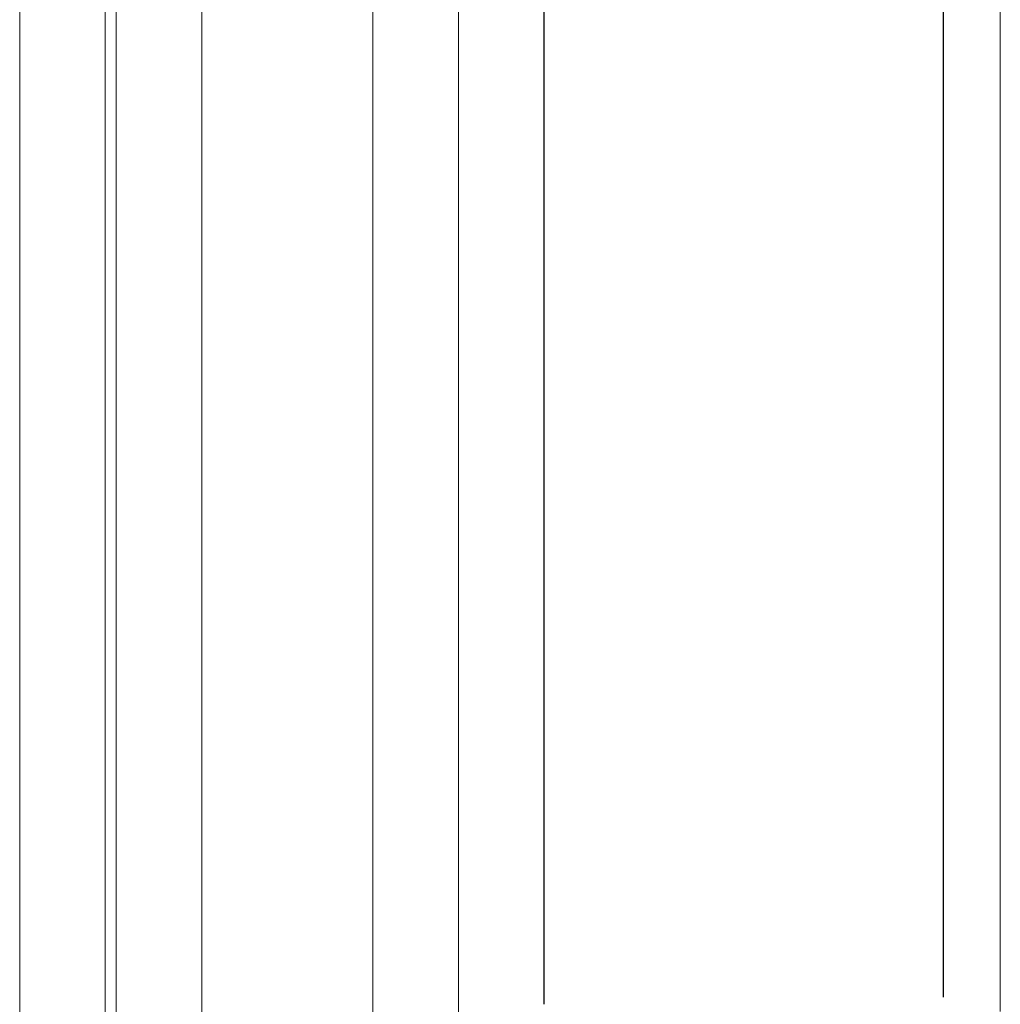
# Model space of a CAD drawing. Header units: inches. Extents: x -647532 to 3008597, y -136987 to 2557681.
# Tile 145 of 153: x 50037 to 50106, y 52604 to 52673. Entities that reach past the tile are written whole.
import ezdxf

# ---------------------------------------------------------------- set-up
doc = ezdxf.new("R2010")
doc.units = ezdxf.units.IN
doc.header["$MEASUREMENT"] = 0
doc.layers.add('ARCH', color=8, linetype='Continuous')
doc.layers.add('YD-EXTERNAL 1', color=8, linetype='Continuous', lineweight=5)

# ---------------------------------------------------------------- blocks, each defined once
blk = doc.blocks.new('BIAL-IT1I-KGD-001-IN-DWG-141 LEVEL 2 - OVERALL FIRE EXIT PLAN$0$TYPE 2')
blk.add_line((141.5, 121.562), (4058.5, 121.562))
at = {"lineweight": -3, "ltscale": 1000}
for p, q in [((142, 117.562), (4057.5, 117.562)), ((142.5, 89.562), (4058, 89.562))]:
    blk.add_line(p, q, dxfattribs=at)
for points in [[(4082, 77.562), (118, 77.562), (118, 83.562), (4082, 83.562)], [(4082, 59.562), (118, 59.562), (118, 65.562), (4082, 65.562)], [(4082, 52.802), (118, 52.802), (118, 58.802), (4082, 58.802)]]:
    blk.add_lwpolyline(points)
blk = doc.blocks.new('ARCH')
at = {"layer": 'YD-EXTERNAL 1', "rotation": 269.9999999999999}
blk.add_blockref('BIAL-IT1I-KGD-001-IN-DWG-141 LEVEL 2 - OVERALL FIRE EXIT PLAN$0$TYPE 2', (49984.044, 56662.363), dxfattribs=at)

msp = doc.modelspace()

# ---------------------------------------------------------------- block references
at = {"layer": 'ARCH'}
msp.add_blockref('ARCH', (0, 0), dxfattribs=at)

doc.saveas('drawing.dxf')
